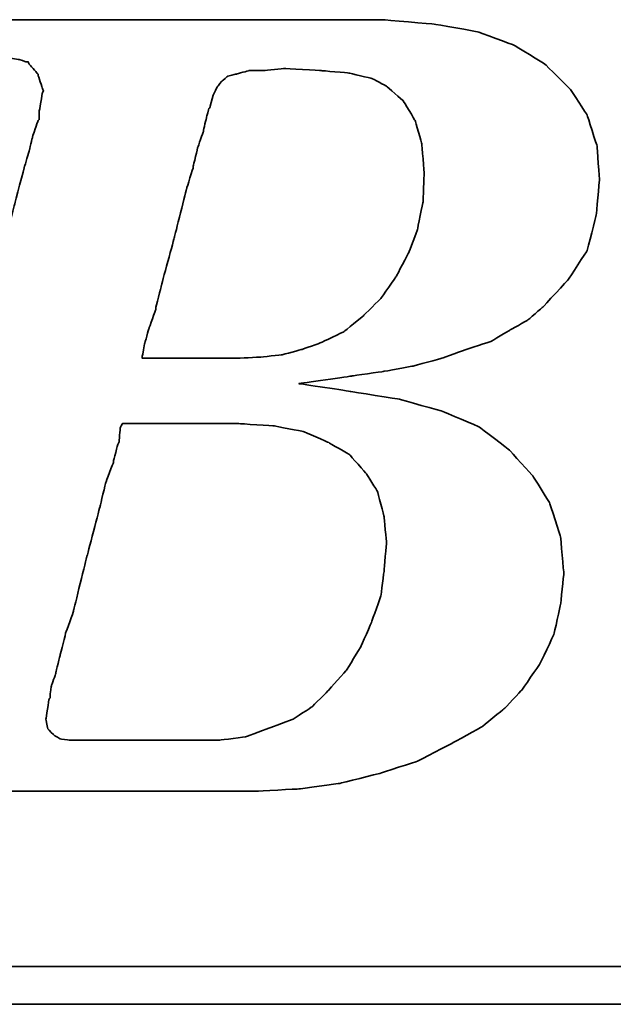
# Model space of a CAD drawing. Header units: millimetres. Extents: x 63 to 550, y -29 to 137.
# Tile 31 of 49: x 413.65 to 416.99, y 19.29 to 24.83. Entities that reach past the tile are written whole.
import ezdxf

# ---------------------------------------------------------------- set-up
doc = ezdxf.new("R2010")
doc.units = ezdxf.units.MM
doc.header["$LTSCALE"] = 0.15
doc.layers.add('DIM', color=4, linetype='CONTINUOUS')
doc.layers.add('layer 1', color=7, linetype='CONTINUOUS')

# ---------------------------------------------------------------- blocks, each defined once
blk = doc.blocks.new('TBI MOTION logo(完整正式版)')
at = {"layer": 'layer 1', "color": 22, "lineweight": 35}
for points, knots in [([(-64.65375, -6.86375), (-64.65375, -6.86375), (-64.84375, -7.29625), (-64.84375, -7.29625), (-64.84375, -7.29625), (-64.84375, -7.29625), (-64.86875, -7.34375), (-64.86875, -7.34375), (-64.86875, -7.34375), (-64.86875, -7.34375), (-64.86875, -7.36875), (-64.86875, -7.36875), (-64.86875, -7.36875), (-64.86875, -7.36875), (-65.15375, -7.65375), (-65.15375, -7.65375), (-65.15375, -7.65375), (-65.15375, -7.65375), (-65.17875, -7.65375), (-65.17875, -7.65375), (-65.17875, -7.65375), (-65.17875, -7.65375), (-65.20375, -7.67875), (-65.20375, -7.67875), (-65.20375, -7.67875), (-65.20375, -7.67875), (-65.58875, -7.87125), (-65.58875, -7.87125), (-65.58875, -7.87125), (-65.58875, -7.87125), (-65.63375, -7.87125), (-65.63375, -7.87125), (-65.63375, -7.87125), (-65.63375, -7.87125), (-65.65875, -7.89375), (-65.65875, -7.89375), (-65.65875, -7.89375), (-65.65875, -7.89375), (-66.09375, -7.94375), (-66.09375, -7.94375), (-66.09375, -7.94375), (-66.09375, -7.94375), (-66.11375, -7.94375), (-66.11375, -7.94375), (-66.11375, -7.94375), (-66.11375, -7.94375), (-66.16375, -7.94375), (-66.16375, -7.94375), (-66.16375, -7.94375), (-66.16375, -7.94375), (-66.30875, -7.94375), (-66.30875, -7.94375), (-66.30875, -7.94375), (-66.30875, -7.94375), (-66.69375, -7.94375), (-66.69375, -7.94375), (-66.69375, -7.94375), (-66.69375, -7.94375), (-67.07375, -7.94375), (-67.07375, -7.94375), (-67.07375, -7.94375), (-67.07375, -7.94375), (-67.12375, -7.94375), (-67.12375, -7.94375), (-67.12375, -7.94375), (-67.12375, -7.94375), (-67.12375, -7.96625), (-67.12375, -7.96625), (-67.12375, -7.96625), (-67.12375, -7.96625), (-67.14875, -7.99125), (-67.14875, -7.99125), (-67.14875, -7.99125), (-67.14875, -7.99125), (-67.24375, -8.34875), (-67.24375, -8.34875), (-67.24375, -8.34875), (-67.24375, -8.34875), (-67.31375, -8.68625), (-67.31375, -8.68625), (-67.31375, -8.68625), (-67.31375, -8.68625), (-67.26875, -8.68625), (-67.26875, -8.68625), (-67.26875, -8.68625), (-67.26875, -8.68625), (-67.07375, -8.68625), (-67.07375, -8.68625), (-67.07375, -8.68625), (-67.07375, -8.68625), (-66.54875, -8.68625), (-66.54875, -8.68625), (-66.54875, -8.68625), (-66.54875, -8.68625), (-65.82625, -8.68625), (-65.82625, -8.68625), (-65.82625, -8.68625), (-65.82625, -8.68625), (-65.01375, -8.68625), (-65.01375, -8.68625), (-65.01375, -8.68625), (-65.01375, -8.68625), (-64.05375, -8.68625), (-64.05375, -8.68625), (-64.05375, -8.68625), (-64.05375, -8.68625), (-62.08375, -8.68625), (-62.08375, -8.68625), (-62.08375, -8.68625), (-62.08375, -8.68625), (-60.06875, -8.68625), (-60.06875, -8.68625), (-60.06875, -8.68625), (-60.06875, -8.68625), (-59.10875, -8.68625), (-59.10875, -8.68625), (-59.10875, -8.68625), (-59.10875, -8.68625), (-58.29375, -8.68625), (-58.29375, -8.68625), (-58.29375, -8.68625), (-58.29375, -8.68625), (-57.57375, -8.68625), (-57.57375, -8.68625), (-57.57375, -8.68625), (-57.57375, -8.68625), (-57.04875, -8.68625), (-57.04875, -8.68625), (-57.04875, -8.68625), (-57.04875, -8.68625), (-56.85375, -8.68625), (-56.85375, -8.68625), (-56.85375, -8.68625), (-56.85375, -8.68625), (-56.70875, -8.68625), (-56.70875, -8.68625), (-56.70875, -8.68625), (-56.70875, -8.68625), (-56.61375, -8.68625), (-56.61375, -8.68625), (-56.61375, -8.68625), (-56.61375, -8.68625), (-56.56875, -8.68625), (-56.56875, -8.68625), (-56.56875, -8.68625), (-56.56875, -8.68625), (-55.65375, -8.63875), (-55.65375, -8.63875), (-55.65375, -8.63875), (-55.65375, -8.63875), (-54.76875, -8.51875), (-54.76875, -8.51875), (-54.76875, -8.51875), (-54.76875, -8.51875), (-53.90375, -8.30375), (-53.90375, -8.30375), (-53.90375, -8.30375), (-53.90375, -8.30375), (-53.08875, -8.03875), (-53.08875, -8.03875), (-53.08875, -8.03875), (-53.08875, -8.03875), (-52.34375, -7.65375), (-52.34375, -7.65375), (-52.34375, -7.65375), (-52.34375, -7.65375), (-51.69875, -7.29625), (-51.69875, -7.29625), (-51.69875, -7.29625), (-51.69875, -7.29625), (-51.21875, -6.91125), (-51.21875, -6.91125), (-51.21875, -6.91125), (-51.21875, -6.91125), (-50.83375, -6.50375), (-50.83375, -6.50375), (-50.83375, -6.50375), (-50.83375, -6.50375), (-50.44875, -5.94875), (-50.44875, -5.94875), (-50.44875, -5.94875), (-50.44875, -5.94875), (-50.13875, -5.30375), (-50.13875, -5.30375), (-50.13875, -5.30375), (-50.13875, -5.30375), (-49.99375, -4.65375), (-49.99375, -4.65375), (-49.99375, -4.65375), (-49.99375, -4.65375), (-49.92375, -3.98375), (-49.92375, -3.98375), (-49.92375, -3.98375), (-49.92375, -3.98375), (-49.99375, -3.19374), (-49.99375, -3.19374), (-49.99375, -3.19374), (-49.99375, -3.19374), (-50.23374, -2.44874), (-50.23374, -2.44874), (-50.23374, -2.44874), (-50.23374, -2.44874), (-50.59375, -1.87374), (-50.59375, -1.87374), (-50.59375, -1.87374), (-50.59375, -1.87374), (-51.09875, -1.31874), (-51.09875, -1.31874), (-51.09875, -1.31874), (-51.09875, -1.31874), (-51.74375, -0.81875), (-51.74375, -0.81875), (-51.74375, -0.81875), (-51.74375, -0.81875), (-52.53875, -0.48125), (-52.53875, -0.48125), (-52.53875, -0.48125), (-52.53875, -0.48125), (-53.47375, -0.21875), (-53.47375, -0.21875), (-53.47375, -0.21875), (-53.47375, -0.21875), (-54.52875, -0.04874), (-54.52875, -0.04874), (-54.52875, -0.04874), (-54.52875, -0.04874), (-55.65375, 0.12125), (-55.65375, 0.12125), (-55.65375, 0.12125), (-55.65375, 0.12125), (-54.50375, 0.28624), (-54.50375, 0.28624), (-54.50375, 0.28624), (-54.50375, 0.28624), (-53.83375, 0.38124), (-53.83375, 0.38124), (-53.83375, 0.38124), (-53.83375, 0.38124), (-53.18375, 0.50125), (-53.18375, 0.50125), (-53.18375, 0.50125), (-53.18375, 0.50125), (-52.55875, 0.66874), (-52.55875, 0.66874), (-52.55875, 0.66874), (-52.55875, 0.66874), (-52.03375, 0.86124), (-52.03375, 0.86124), (-52.03375, 0.86124), (-52.03375, 0.86124), (-51.50374, 1.03124), (-51.50374, 1.03124), (-51.50374, 1.03124), (-51.50374, 1.03124), (-51.09875, 1.27125), (-51.09875, 1.27125), (-51.09875, 1.27125), (-51.09875, 1.27125), (-50.71375, 1.48624), (-50.71375, 1.48624), (-50.71375, 1.48624), (-50.71375, 1.48624), (-50.37625, 1.77625), (-50.37625, 1.77625), (-50.37625, 1.77625), (-50.37625, 1.77625), (-49.82375, 2.37625), (-49.82375, 2.37625), (-49.82375, 2.37625), (-49.82375, 2.37625), (-49.41875, 2.99625), (-49.41875, 2.99625), (-49.41875, 2.99625), (-49.41875, 2.99625), (-49.22375, 3.76625), (-49.22375, 3.76625), (-49.22375, 3.76625), (-49.22375, 3.76625), (-49.15375, 4.50874), (-49.15375, 4.50874), (-49.15375, 4.50874), (-49.15375, 4.50874), (-49.20375, 5.25125), (-49.20375, 5.25125), (-49.20375, 5.25125), (-49.20375, 5.25125), (-49.41875, 5.92625), (-49.41875, 5.92625), (-49.41875, 5.92625), (-49.41875, 5.92625), (-49.77875, 6.47625), (-49.77875, 6.47625), (-49.77875, 6.47625), (-49.77875, 6.47625), (-50.33125, 7.02624), (-50.33125, 7.02624), (-50.33125, 7.02624), (-50.33125, 7.02624), (-51.00125, 7.43625), (-51.00125, 7.43625), (-51.00125, 7.43625), (-51.00125, 7.43625), (-51.79375, 7.72625), (-51.79375, 7.72625), (-51.79375, 7.72625), (-51.79375, 7.72625), (-52.72875, 7.89124), (-52.72875, 7.89124), (-52.72875, 7.89124), (-52.72875, 7.89124), (-53.83375, 7.98625), (-53.83375, 7.98625), (-53.83375, 7.98625), (-53.83375, 7.98625), (-53.92875, 7.98625), (-53.92875, 7.98625), (-53.92875, 7.98625), (-53.92875, 7.98625), (-54.26375, 7.98625), (-54.26375, 7.98625), (-54.26375, 7.98625), (-54.26375, 7.98625), (-54.74375, 7.98625), (-54.74375, 7.98625), (-54.74375, 7.98625), (-54.74375, 7.98625), (-55.36875, 7.98625), (-55.36875, 7.98625), (-55.36875, 7.98625), (-55.36875, 7.98625), (-56.13375, 7.98625), (-56.13375, 7.98625), (-56.13375, 7.98625), (-56.13375, 7.98625), (-56.94875, 7.98625), (-56.94875, 7.98625), (-56.94875, 7.98625), (-56.94875, 7.98625), (-58.77625, 7.98625), (-58.77625, 7.98625), (-58.77625, 7.98625), (-58.77625, 7.98625), (-60.59875, 7.98625), (-60.59875, 7.98625), (-60.59875, 7.98625), (-60.59875, 7.98625), (-61.41375, 7.98625), (-61.41375, 7.98625), (-61.41375, 7.98625), (-61.41375, 7.98625), (-62.17875, 7.98625), (-62.17875, 7.98625), (-62.17875, 7.98625), (-62.17875, 7.98625), (-62.80375, 7.98625), (-62.80375, 7.98625), (-62.80375, 7.98625), (-62.80375, 7.98625), (-63.30625, 7.98625), (-63.30625, 7.98625), (-63.30625, 7.98625), (-63.30625, 7.98625), (-63.57375, 7.98625), (-63.57375, 7.98625), (-63.57375, 7.98625), (-63.57375, 7.98625), (-63.57375, 7.96375), (-63.57375, 7.96375), (-63.57375, 7.96375), (-63.57375, 7.96375), (-63.59875, 7.94125), (-63.59875, 7.94125), (-63.59875, 7.94125), (-63.59875, 7.94125), (-63.69375, 7.55625), (-63.69375, 7.55625), (-63.69375, 7.55625), (-63.69375, 7.55625), (-63.76375, 7.24624), (-63.76375, 7.24624), (-63.76375, 7.24624), (-63.76375, 7.24624), (-63.23875, 7.24624), (-63.23875, 7.24624), (-63.23875, 7.24624), (-63.23875, 7.24624), (-62.75875, 7.24624), (-62.75875, 7.24624), (-62.75875, 7.24624), (-62.75875, 7.24624), (-62.61125, 7.24624), (-62.61125, 7.24624), (-62.61125, 7.24624), (-62.61125, 7.24624), (-62.56625, 7.24624), (-62.56625, 7.24624), (-62.56625, 7.24624), (-62.56625, 7.24624), (-62.22875, 7.24624), (-62.22875, 7.24624), (-62.22875, 7.24624), (-62.22875, 7.24624), (-62.20375, 7.24624), (-62.20375, 7.24624), (-62.20375, 7.24624), (-62.20375, 7.24624), (-62.17875, 7.21875), (-62.17875, 7.21875), (-62.17875, 7.21875), (-62.17875, 7.21875), (-61.96375, 7.17125), (-61.96375, 7.17125), (-61.96375, 7.17125), (-61.96375, 7.17125), (-61.72375, 7.12624), (-61.72375, 7.12624), (-61.72375, 7.12624), (-61.72375, 7.12624), (-61.70375, 7.12624), (-61.70375, 7.12624), (-61.70375, 7.12624), (-61.70375, 7.12624), (-61.55875, 7.07624), (-61.55875, 7.07624), (-61.55875, 7.07624), (-61.55875, 7.07624), (-61.50875, 7.07624), (-61.50875, 7.07624), (-61.50875, 7.07624), (-61.50875, 7.07624), (-61.48375, 7.02624), (-61.48375, 7.02624), (-61.48375, 7.02624), (-61.48375, 7.02624), (-61.31875, 6.83375), (-61.31875, 6.83375), (-61.31875, 6.83375), (-61.31875, 6.83375), (-61.29375, 6.81125), (-61.29375, 6.81125), (-61.29375, 6.81125), (-61.29375, 6.81125), (-61.29375, 6.78625), (-61.29375, 6.78625), (-61.29375, 6.78625), (-61.29375, 6.78625), (-61.19875, 6.50124), (-61.19875, 6.50124), (-61.19875, 6.50124), (-61.19875, 6.50124), (-61.17375, 6.45124), (-61.17375, 6.45124), (-61.17375, 6.45124), (-61.17375, 6.45124), (-61.19875, 6.40625), (-61.19875, 6.40625), (-61.19875, 6.40625), (-61.19875, 6.40625), (-61.26875, 5.99624), (-61.26875, 5.99624), (-61.26875, 5.99624), (-61.26875, 5.99624), (-61.26875, 5.85125), (-61.26875, 5.85125), (-61.26875, 5.85125), (-61.26875, 5.85125), (-61.26875, 5.82625), (-61.26875, 5.82625), (-61.26875, 5.82625), (-61.26875, 5.82625), (-61.29375, 5.80625), (-61.29375, 5.80625), (-61.29375, 5.80625), (-61.29375, 5.80625), (-61.34125, 5.66125), (-61.34125, 5.66125), (-61.34125, 5.66125), (-61.34125, 5.66125), (-61.41375, 5.44625), (-61.41375, 5.44625), (-61.41375, 5.44625), (-61.41375, 5.44625), (-61.48375, 5.15625), (-61.48375, 5.15625), (-61.48375, 5.15625), (-61.48375, 5.15625), (-61.58375, 4.82124), (-61.58375, 4.82124), (-61.58375, 4.82124), (-61.58375, 4.82124), (-61.79875, 4.00375), (-61.79875, 4.00375), (-61.79875, 4.00375), (-61.79875, 4.00375), (-62.05875, 2.99625), (-62.05875, 2.99625), (-62.05875, 2.99625), (-62.05875, 2.99625), (-62.34875, 1.91625), (-62.34875, 1.91625), (-62.34875, 1.91625), (-62.34875, 1.91625), (-62.97375, -0.41124), (-62.97375, -0.41124), (-62.97375, -0.41124), (-62.97375, -0.41124), (-63.59875, -2.75875), (-63.59875, -2.75875), (-63.59875, -2.75875), (-63.59875, -2.75875), (-63.88375, -3.86374), (-63.88375, -3.86374), (-63.88375, -3.86374), (-63.88375, -3.86374), (-64.14875, -4.82374), (-64.14875, -4.82374), (-64.14875, -4.82374), (-64.14875, -4.82374), (-64.36375, -5.64125), (-64.36375, -5.64125), (-64.36375, -5.64125), (-64.36375, -5.64125), (-64.43625, -5.97625), (-64.43625, -5.97625), (-64.43625, -5.97625), (-64.43625, -5.97625), (-64.50875, -6.28625), (-64.50875, -6.28625), (-64.50875, -6.28625), (-64.50875, -6.28625), (-64.50875, -6.30875), (-64.50875, -6.30875), (-64.50875, -6.30875), (-64.50875, -6.30875), (-64.57875, -6.50375), (-64.57875, -6.50375), (-64.57875, -6.50375), (-64.57875, -6.50375), (-64.62875, -6.69625), (-64.62875, -6.69625), (-64.62875, -6.69625), (-64.62875, -6.69625), (-64.62875, -6.76875), (-64.62875, -6.76875), (-64.62875, -6.76875), (-64.62875, -6.76875), (-64.62875, -6.81375), (-64.62875, -6.81375), (-64.62875, -6.81375), (-64.62875, -6.81375), (-64.62875, -6.83875), (-64.62875, -6.83875), (-64.62875, -6.83875), (-64.62875, -6.83875), (-64.65375, -6.86375), (-64.65375, -6.86375)], [0, 0, 0, 0, 0.00719424, 0.00719424, 0.00719424, 0.00719425, 0.01438849, 0.01438849, 0.01438849, 0.0143885, 0.02158273, 0.02158273, 0.02158273, 0.02158274, 0.02877698, 0.02877698, 0.02877698, 0.02877699, 0.03597122, 0.03597122, 0.03597122, 0.03597123, 0.04316547, 0.04316547, 0.04316547, 0.04316548, 0.05035971, 0.05035971, 0.05035971, 0.05035972, 0.05755396, 0.05755396, 0.05755396, 0.05755397, 0.0647482, 0.0647482, 0.0647482, 0.06474821, 0.07194245, 0.07194245, 0.07194245, 0.07194246, 0.07913669, 0.07913669, 0.07913669, 0.0791367, 0.08633094, 0.08633094, 0.08633094, 0.08633095, 0.09352518, 0.09352518, 0.09352518, 0.09352519, 0.10071942, 0.10071942, 0.10071942, 0.10071943, 0.10791367, 0.10791367, 0.10791367, 0.10791368, 0.11510791, 0.11510791, 0.11510791, 0.11510792, 0.12230216, 0.12230216, 0.12230216, 0.12230217, 0.1294964, 0.1294964, 0.1294964, 0.12949641, 0.13669065, 0.13669065, 0.13669065, 0.13669066, 0.14388489, 0.14388489, 0.14388489, 0.1438849, 0.15107914, 0.15107914, 0.15107914, 0.15107915, 0.15827338, 0.15827338, 0.15827338, 0.15827339, 0.16546763, 0.16546763, 0.16546763, 0.16546764, 0.17266187, 0.17266187, 0.17266187, 0.17266188, 0.17985612, 0.17985612, 0.17985612, 0.17985613, 0.18705036, 0.18705036, 0.18705036, 0.18705037, 0.1942446, 0.1942446, 0.1942446, 0.19424461, 0.20143885, 0.20143885, 0.20143885, 0.20143886, 0.20863309, 0.20863309, 0.20863309, 0.2086331, 0.21582734, 0.21582734, 0.21582734, 0.21582735, 0.22302158, 0.22302158, 0.22302158, 0.22302159, 0.23021583, 0.23021583, 0.23021583, 0.23021584, 0.23741007, 0.23741007, 0.23741007, 0.23741008, 0.24460432, 0.24460432, 0.24460432, 0.24460433, 0.25179856, 0.25179856, 0.25179856, 0.25179857, 0.25899281, 0.25899281, 0.25899281, 0.25899282, 0.26618705, 0.26618705, 0.26618705, 0.26618706, 0.27338129, 0.27338129, 0.27338129, 0.2733813, 0.28057554, 0.28057554, 0.28057554, 0.28057555, 0.28776978, 0.28776978, 0.28776978, 0.28776979, 0.29496403, 0.29496403, 0.29496403, 0.29496404, 0.30215827, 0.30215827, 0.30215827, 0.30215828, 0.30935252, 0.30935252, 0.30935252, 0.30935253, 0.31654676, 0.31654676, 0.31654676, 0.31654677, 0.32374101, 0.32374101, 0.32374101, 0.32374102, 0.33093525, 0.33093525, 0.33093525, 0.33093526, 0.3381295, 0.3381295, 0.3381295, 0.33812951, 0.34532374, 0.34532374, 0.34532374, 0.34532375, 0.35251799, 0.35251799, 0.35251799, 0.352518, 0.35971223, 0.35971223, 0.35971223, 0.35971224, 0.36690647, 0.36690647, 0.36690647, 0.36690648, 0.37410072, 0.37410072, 0.37410072, 0.37410073, 0.38129496, 0.38129496, 0.38129496, 0.38129497, 0.38848921, 0.38848921, 0.38848921, 0.38848922, 0.39568345, 0.39568345, 0.39568345, 0.39568346, 0.4028777, 0.4028777, 0.4028777, 0.40287771, 0.41007194, 0.41007194, 0.41007194, 0.41007195, 0.41726619, 0.41726619, 0.41726619, 0.4172662, 0.42446043, 0.42446043, 0.42446043, 0.42446044, 0.43165468, 0.43165468, 0.43165468, 0.43165469, 0.43884892, 0.43884892, 0.43884892, 0.43884893, 0.44604317, 0.44604317, 0.44604317, 0.44604318, 0.45323741, 0.45323741, 0.45323741, 0.45323742, 0.46043165, 0.46043165, 0.46043165, 0.46043166, 0.4676259, 0.4676259, 0.4676259, 0.46762591, 0.47482014, 0.47482014, 0.47482014, 0.47482015, 0.48201439, 0.48201439, 0.48201439, 0.4820144, 0.48920863, 0.48920863, 0.48920863, 0.48920864, 0.49640288, 0.49640288, 0.49640288, 0.49640289, 0.50359712, 0.50359712, 0.50359712, 0.50359713, 0.51079137, 0.51079137, 0.51079137, 0.51079138, 0.51798561, 0.51798561, 0.51798561, 0.51798562, 0.52517986, 0.52517986, 0.52517986, 0.52517987, 0.5323741, 0.5323741, 0.5323741, 0.53237411, 0.53956835, 0.53956835, 0.53956835, 0.53956836, 0.54676259, 0.54676259, 0.54676259, 0.5467626, 0.55395683, 0.55395683, 0.55395683, 0.55395684, 0.56115108, 0.56115108, 0.56115108, 0.56115109, 0.56834532, 0.56834532, 0.56834532, 0.56834533, 0.57553957, 0.57553957, 0.57553957, 0.57553958, 0.58273381, 0.58273381, 0.58273381, 0.58273382, 0.58992806, 0.58992806, 0.58992806, 0.58992807, 0.5971223, 0.5971223, 0.5971223, 0.59712231, 0.60431655, 0.60431655, 0.60431655, 0.60431656, 0.61151079, 0.61151079, 0.61151079, 0.6115108, 0.61870504, 0.61870504, 0.61870504, 0.61870505, 0.62589928, 0.62589928, 0.62589928, 0.62589929, 0.63309353, 0.63309353, 0.63309353, 0.63309354, 0.64028777, 0.64028777, 0.64028777, 0.64028778, 0.64748201, 0.64748201, 0.64748201, 0.64748202, 0.65467626, 0.65467626, 0.65467626, 0.65467627, 0.6618705, 0.6618705, 0.6618705, 0.66187051, 0.66906475, 0.66906475, 0.66906475, 0.66906476, 0.67625899, 0.67625899, 0.67625899, 0.676259, 0.68345324, 0.68345324, 0.68345324, 0.68345325, 0.69064748, 0.69064748, 0.69064748, 0.69064749, 0.69784173, 0.69784173, 0.69784173, 0.69784174, 0.70503597, 0.70503597, 0.70503597, 0.70503598, 0.71223022, 0.71223022, 0.71223022, 0.71223023, 0.71942446, 0.71942446, 0.71942446, 0.71942447, 0.72661871, 0.72661871, 0.72661871, 0.72661872, 0.73381295, 0.73381295, 0.73381295, 0.73381296, 0.74100719, 0.74100719, 0.74100719, 0.7410072, 0.74820144, 0.74820144, 0.74820144, 0.74820145, 0.75539568, 0.75539568, 0.75539568, 0.75539569, 0.76258993, 0.76258993, 0.76258993, 0.76258994, 0.76978417, 0.76978417, 0.76978417, 0.76978418, 0.77697842, 0.77697842, 0.77697842, 0.77697843, 0.78417266, 0.78417266, 0.78417266, 0.78417267, 0.79136691, 0.79136691, 0.79136691, 0.79136692, 0.79856115, 0.79856115, 0.79856115, 0.79856116, 0.8057554, 0.8057554, 0.8057554, 0.80575541, 0.81294964, 0.81294964, 0.81294964, 0.81294965, 0.82014388, 0.82014388, 0.82014388, 0.82014389, 0.82733813, 0.82733813, 0.82733813, 0.82733814, 0.83453237, 0.83453237, 0.83453237, 0.83453238, 0.84172662, 0.84172662, 0.84172662, 0.84172663, 0.84892086, 0.84892086, 0.84892086, 0.84892087, 0.85611511, 0.85611511, 0.85611511, 0.85611512, 0.86330935, 0.86330935, 0.86330935, 0.86330936, 0.8705036, 0.8705036, 0.8705036, 0.87050361, 0.87769784, 0.87769784, 0.87769784, 0.87769785, 0.88489209, 0.88489209, 0.88489209, 0.8848921, 0.89208633, 0.89208633, 0.89208633, 0.89208634, 0.89928058, 0.89928058, 0.89928058, 0.89928059, 0.90647482, 0.90647482, 0.90647482, 0.90647483, 0.91366906, 0.91366906, 0.91366906, 0.91366907, 0.92086331, 0.92086331, 0.92086331, 0.92086332, 0.92805755, 0.92805755, 0.92805755, 0.92805756, 0.9352518, 0.9352518, 0.9352518, 0.93525181, 0.94244604, 0.94244604, 0.94244604, 0.94244605, 0.94964029, 0.94964029, 0.94964029, 0.9496403, 0.95683453, 0.95683453, 0.95683453, 0.95683454, 0.96402878, 0.96402878, 0.96402878, 0.96402879, 0.97122302, 0.97122302, 0.97122302, 0.97122303, 0.97841727, 0.97841727, 0.97841727, 0.97841728, 0.98561151, 0.98561151, 0.98561151, 0.98561152, 0.99280576, 0.99280576, 0.99280576, 0.99280577, 1, 1, 1, 1]), ([(-57.50375, 6.35625), (-57.50375, 6.35625), (-57.57375, 6.11625), (-57.57375, 6.11625), (-57.57375, 6.11625), (-57.57375, 6.11625), (-57.57375, 6.09125), (-57.57375, 6.09125), (-57.57375, 6.09125), (-57.57375, 6.09125), (-57.59875, 6.06625), (-57.59875, 6.06625), (-57.59875, 6.06625), (-57.59875, 6.06625), (-57.64875, 5.87625), (-57.64875, 5.87625), (-57.64875, 5.87625), (-57.64875, 5.87625), (-57.71875, 5.58875), (-57.71875, 5.58875), (-57.71875, 5.58875), (-57.71875, 5.58875), (-57.71875, 5.56625), (-57.71875, 5.56625), (-57.71875, 5.56625), (-57.71875, 5.56625), (-57.83875, 5.23125), (-57.83875, 5.23125), (-57.83875, 5.23125), (-57.83875, 5.23125), (-57.93625, 4.82124), (-57.93625, 4.82124), (-57.93625, 4.82124), (-57.93625, 4.82124), (-57.93625, 4.79624), (-57.93625, 4.79624), (-57.93625, 4.79624), (-57.93625, 4.79624), (-58.07875, 4.34125), (-58.07875, 4.34125), (-58.07875, 4.34125), (-58.07875, 4.34125), (-58.34375, 3.28625), (-58.34375, 3.28625), (-58.34375, 3.28625), (-58.34375, 3.28625), (-58.62875, 2.23124), (-58.62875, 2.23124), (-58.62875, 2.23124), (-58.62875, 2.23124), (-58.74875, 1.75125), (-58.74875, 1.75125), (-58.74875, 1.75125), (-58.74875, 1.75125), (-58.74875, 1.72625), (-58.74875, 1.72625), (-58.74875, 1.72625), (-58.74875, 1.72625), (-58.89375, 1.31625), (-58.89375, 1.31625), (-58.89375, 1.31625), (-58.89375, 1.31625), (-58.98875, 0.98124), (-58.98875, 0.98124), (-58.98875, 0.98124), (-58.98875, 0.98124), (-59.03875, 0.71625), (-59.03875, 0.71625), (-59.03875, 0.71625), (-59.03875, 0.71625), (-59.03875, 0.66874), (-59.03875, 0.66874), (-59.03875, 0.66874), (-59.03875, 0.66874), (-58.91875, 0.66874), (-58.91875, 0.66874), (-58.91875, 0.66874), (-58.91875, 0.66874), (-58.53375, 0.66874), (-58.53375, 0.66874), (-58.53375, 0.66874), (-58.53375, 0.66874), (-58.10375, 0.66874), (-58.10375, 0.66874), (-58.10375, 0.66874), (-58.10375, 0.66874), (-57.66875, 0.66874), (-57.66875, 0.66874), (-57.66875, 0.66874), (-57.66875, 0.66874), (-57.33375, 0.66874), (-57.33375, 0.66874), (-57.33375, 0.66874), (-57.33375, 0.66874), (-57.09375, 0.66874), (-57.09375, 0.66874), (-57.09375, 0.66874), (-57.09375, 0.66874), (-56.99875, 0.66874), (-56.99875, 0.66874), (-56.99875, 0.66874), (-56.99875, 0.66874), (-56.49375, 0.69374), (-56.49375, 0.69374), (-56.49375, 0.69374), (-56.49375, 0.69374), (-56.01375, 0.74374), (-56.01375, 0.74374), (-56.01375, 0.74374), (-56.01375, 0.74374), (-55.58375, 0.86124), (-55.58375, 0.86124), (-55.58375, 0.86124), (-55.58375, 0.86124), (-55.17375, 1.00624), (-55.17375, 1.00624), (-55.17375, 1.00624), (-55.17375, 1.00624), (-54.67375, 1.24625), (-54.67375, 1.24625), (-54.67375, 1.24625), (-54.67375, 1.24625), (-54.26375, 1.58124), (-54.26375, 1.58124), (-54.26375, 1.58124), (-54.26375, 1.58124), (-53.87875, 1.96374), (-53.87875, 1.96374), (-53.87875, 1.96374), (-53.87875, 1.96374), (-53.54375, 2.44625), (-53.54375, 2.44625), (-53.54375, 2.44625), (-53.54375, 2.44625), (-53.27875, 2.95125), (-53.27875, 2.95125), (-53.27875, 2.95125), (-53.27875, 2.95125), (-53.08875, 3.45124), (-53.08875, 3.45124), (-53.08875, 3.45124), (-53.08875, 3.45124), (-52.96875, 4.05124), (-52.96875, 4.05124), (-52.96875, 4.05124), (-52.96875, 4.05124), (-52.94375, 4.65125), (-52.94375, 4.65125), (-52.94375, 4.65125), (-52.94375, 4.65125), (-52.99375, 5.30125), (-52.99375, 5.30125), (-52.99375, 5.30125), (-52.99375, 5.30125), (-53.13875, 5.80625), (-53.13875, 5.80625), (-53.13875, 5.80625), (-53.13875, 5.80625), (-53.39875, 6.23625), (-53.39875, 6.23625), (-53.39875, 6.23625), (-53.39875, 6.23625), (-53.75875, 6.54875), (-53.75875, 6.54875), (-53.75875, 6.54875), (-53.75875, 6.54875), (-54.07375, 6.71625), (-54.07375, 6.71625), (-54.07375, 6.71625), (-54.07375, 6.71625), (-54.57375, 6.83375), (-54.57375, 6.83375), (-54.57375, 6.83375), (-54.57375, 6.83375), (-55.17375, 6.88625), (-55.17375, 6.88625), (-55.17375, 6.88625), (-55.17375, 6.88625), (-55.96875, 6.93125), (-55.96875, 6.93125), (-55.96875, 6.93125), (-55.96875, 6.93125), (-56.39875, 6.88625), (-56.39875, 6.88625), (-56.39875, 6.88625), (-56.39875, 6.88625), (-56.42125, 6.88625), (-56.42125, 6.88625), (-56.42125, 6.88625), (-56.42125, 6.88625), (-56.73375, 6.88625), (-56.73375, 6.88625), (-56.73375, 6.88625), (-56.73375, 6.88625), (-56.99875, 6.81125), (-56.99875, 6.81125), (-56.99875, 6.81125), (-56.99875, 6.81125), (-57.02375, 6.81125), (-57.02375, 6.81125), (-57.02375, 6.81125), (-57.02375, 6.81125), (-57.18875, 6.76625), (-57.18875, 6.76625), (-57.18875, 6.76625), (-57.18875, 6.76625), (-57.30875, 6.66625), (-57.30875, 6.66625), (-57.30875, 6.66625), (-57.30875, 6.66625), (-57.40875, 6.54875), (-57.40875, 6.54875), (-57.40875, 6.54875), (-57.40875, 6.54875), (-57.50375, 6.35625), (-57.50375, 6.35625)], [0, 0, 0, 0, 0.01851852, 0.01851852, 0.01851852, 0.01851853, 0.03703704, 0.03703704, 0.03703704, 0.03703705, 0.05555556, 0.05555556, 0.05555556, 0.05555557, 0.07407407, 0.07407407, 0.07407407, 0.07407408, 0.09259259, 0.09259259, 0.09259259, 0.0925926, 0.11111111, 0.11111111, 0.11111111, 0.11111112, 0.12962963, 0.12962963, 0.12962963, 0.12962964, 0.14814815, 0.14814815, 0.14814815, 0.14814816, 0.16666667, 0.16666667, 0.16666667, 0.16666668, 0.18518519, 0.18518519, 0.18518519, 0.1851852, 0.2037037, 0.2037037, 0.2037037, 0.20370371, 0.22222222, 0.22222222, 0.22222222, 0.22222223, 0.24074074, 0.24074074, 0.24074074, 0.24074075, 0.25925926, 0.25925926, 0.25925926, 0.25925927, 0.27777778, 0.27777778, 0.27777778, 0.27777779, 0.2962963, 0.2962963, 0.2962963, 0.29629631, 0.31481481, 0.31481481, 0.31481481, 0.31481482, 0.33333333, 0.33333333, 0.33333333, 0.33333334, 0.35185185, 0.35185185, 0.35185185, 0.35185186, 0.37037037, 0.37037037, 0.37037037, 0.37037038, 0.38888889, 0.38888889, 0.38888889, 0.3888889, 0.40740741, 0.40740741, 0.40740741, 0.40740742, 0.42592593, 0.42592593, 0.42592593, 0.42592594, 0.44444444, 0.44444444, 0.44444444, 0.44444445, 0.46296296, 0.46296296, 0.46296296, 0.46296297, 0.48148148, 0.48148148, 0.48148148, 0.48148149, 0.5, 0.5, 0.5, 0.50000001, 0.51851852, 0.51851852, 0.51851852, 0.51851853, 0.53703704, 0.53703704, 0.53703704, 0.53703705, 0.55555556, 0.55555556, 0.55555556, 0.55555557, 0.57407407, 0.57407407, 0.57407407, 0.57407408, 0.59259259, 0.59259259, 0.59259259, 0.5925926, 0.61111111, 0.61111111, 0.61111111, 0.61111112, 0.62962963, 0.62962963, 0.62962963, 0.62962964, 0.64814815, 0.64814815, 0.64814815, 0.64814816, 0.66666667, 0.66666667, 0.66666667, 0.66666668, 0.68518519, 0.68518519, 0.68518519, 0.6851852, 0.7037037, 0.7037037, 0.7037037, 0.70370371, 0.72222222, 0.72222222, 0.72222222, 0.72222223, 0.74074074, 0.74074074, 0.74074074, 0.74074075, 0.75925926, 0.75925926, 0.75925926, 0.75925927, 0.77777778, 0.77777778, 0.77777778, 0.77777779, 0.7962963, 0.7962963, 0.7962963, 0.79629631, 0.81481481, 0.81481481, 0.81481481, 0.81481482, 0.83333333, 0.83333333, 0.83333333, 0.83333334, 0.85185185, 0.85185185, 0.85185185, 0.85185186, 0.87037037, 0.87037037, 0.87037037, 0.87037038, 0.88888889, 0.88888889, 0.88888889, 0.8888889, 0.90740741, 0.90740741, 0.90740741, 0.90740742, 0.92592593, 0.92592593, 0.92592593, 0.92592594, 0.94444444, 0.94444444, 0.94444444, 0.94444445, 0.96296296, 0.96296296, 0.96296296, 0.96296297, 0.98148148, 0.98148148, 0.98148148, 0.98148149, 1, 1, 1, 1]), ([(-61.03125, -6.57375), (-61.03125, -6.57375), (-61.03125, -6.67125), (-61.03125, -6.67125), (-61.03125, -6.67125), (-61.03125, -6.67125), (-61.05375, -6.69625), (-61.05375, -6.69625), (-61.05375, -6.69625), (-61.05375, -6.69625), (-61.12375, -7.12875), (-61.12375, -7.12875), (-61.12375, -7.12875), (-61.12375, -7.12875), (-61.07875, -7.34375), (-61.07875, -7.34375), (-61.07875, -7.34375), (-61.07875, -7.34375), (-60.93375, -7.48875), (-60.93375, -7.48875), (-60.93375, -7.48875), (-60.93375, -7.48875), (-60.81375, -7.55625), (-60.81375, -7.55625), (-60.81375, -7.55625), (-60.81375, -7.55625), (-60.62375, -7.58375), (-60.62375, -7.58375), (-60.62375, -7.58375), (-60.62375, -7.58375), (-60.30875, -7.58375), (-60.30875, -7.58375), (-60.30875, -7.58375), (-60.30875, -7.58375), (-59.97375, -7.58375), (-59.97375, -7.58375), (-59.97375, -7.58375), (-59.97375, -7.58375), (-59.87875, -7.58375), (-59.87875, -7.58375), (-59.87875, -7.58375), (-59.87875, -7.58375), (-59.63625, -7.58375), (-59.63625, -7.58375), (-59.63625, -7.58375), (-59.63625, -7.58375), (-58.96875, -7.58375), (-58.96875, -7.58375), (-58.96875, -7.58375), (-58.96875, -7.58375), (-58.29375, -7.58375), (-58.29375, -7.58375), (-58.29375, -7.58375), (-58.29375, -7.58375), (-58.05375, -7.58375), (-58.05375, -7.58375), (-58.05375, -7.58375), (-58.05375, -7.58375), (-57.98375, -7.58375), (-57.98375, -7.58375), (-57.98375, -7.58375), (-57.98375, -7.58375), (-57.35875, -7.58375), (-57.35875, -7.58375), (-57.35875, -7.58375), (-57.35875, -7.58375), (-56.78375, -7.50875), (-56.78375, -7.50875), (-56.78375, -7.50875), (-56.78375, -7.50875), (-56.27875, -7.31875), (-56.27875, -7.31875), (-56.27875, -7.31875), (-56.27875, -7.31875), (-55.77375, -7.12875), (-55.77375, -7.12875), (-55.77375, -7.12875), (-55.77375, -7.12875), (-55.36875, -6.86375), (-55.36875, -6.86375), (-55.36875, -6.86375), (-55.36875, -6.86375), (-55.00875, -6.50375), (-55.00875, -6.50375), (-55.00875, -6.50375), (-55.00875, -6.50375), (-54.62375, -6.06875), (-54.62375, -6.06875), (-54.62375, -6.06875), (-54.62375, -6.06875), (-54.31375, -5.56875), (-54.31375, -5.56875), (-54.31375, -5.56875), (-54.31375, -5.56875), (-54.07375, -5.01625), (-54.07375, -5.01625), (-54.07375, -5.01625), (-54.07375, -5.01625), (-53.87875, -4.46374), (-53.87875, -4.46374), (-53.87875, -4.46374), (-53.87875, -4.46374), (-53.80875, -3.91375), (-53.80875, -3.91375), (-53.80875, -3.91375), (-53.80875, -3.91375), (-53.75875, -3.31375), (-53.75875, -3.31375), (-53.75875, -3.31375), (-53.75875, -3.31375), (-53.80875, -2.75875), (-53.80875, -2.75875), (-53.80875, -2.75875), (-53.80875, -2.75875), (-53.95375, -2.20875), (-53.95375, -2.20875), (-53.95375, -2.20875), (-53.95375, -2.20875), (-54.19375, -1.82625), (-54.19375, -1.82625), (-54.19375, -1.82625), (-54.19375, -1.82625), (-54.55375, -1.41875), (-54.55375, -1.41875), (-54.55375, -1.41875), (-54.55375, -1.41875), (-55.00875, -1.15125), (-55.00875, -1.15125), (-55.00875, -1.15125), (-55.00875, -1.15125), (-55.56125, -0.91375), (-55.56125, -0.91375), (-55.56125, -0.91375), (-55.56125, -0.91375), (-56.18125, -0.79375), (-56.18125, -0.79375), (-56.18125, -0.79375), (-56.18125, -0.79375), (-56.94875, -0.74374), (-56.94875, -0.74374), (-56.94875, -0.74374), (-56.94875, -0.74374), (-56.99875, -0.74374), (-56.99875, -0.74374), (-56.99875, -0.74374), (-56.99875, -0.74374), (-57.09375, -0.74374), (-57.09375, -0.74374), (-57.09375, -0.74374), (-57.09375, -0.74374), (-57.38375, -0.74374), (-57.38375, -0.74374), (-57.38375, -0.74374), (-57.38375, -0.74374), (-57.76875, -0.74374), (-57.76875, -0.74374), (-57.76875, -0.74374), (-57.76875, -0.74374), (-58.24625, -0.74374), (-58.24625, -0.74374), (-58.24625, -0.74374), (-58.24625, -0.74374), (-58.72875, -0.74374), (-58.72875, -0.74374), (-58.72875, -0.74374), (-58.72875, -0.74374), (-59.20875, -0.74374), (-59.20875, -0.74374), (-59.20875, -0.74374), (-59.20875, -0.74374), (-59.46875, -0.74374), (-59.46875, -0.74374), (-59.46875, -0.74374), (-59.46875, -0.74374), (-59.51625, -0.83875), (-59.51625, -0.83875), (-59.51625, -0.83875), (-59.51625, -0.83875), (-59.54375, -1.15125), (-59.54375, -1.15125), (-59.54375, -1.15125), (-59.54375, -1.15125), (-59.56375, -1.17874), (-59.56375, -1.17874), (-59.56375, -1.17874), (-59.56375, -1.17874), (-59.66375, -1.55875), (-59.66375, -1.55875), (-59.66375, -1.55875), (-59.66375, -1.55875), (-59.66375, -1.58375), (-59.66375, -1.58375), (-59.66375, -1.58375), (-59.66375, -1.58375), (-59.82875, -2.01874), (-59.82875, -2.01874), (-59.82875, -2.01874), (-59.82875, -2.01874), (-59.94875, -2.52125), (-59.94875, -2.52125), (-59.94875, -2.52125), (-59.94875, -2.52125), (-60.23875, -3.62375), (-60.23875, -3.62375), (-60.23875, -3.62375), (-60.23875, -3.62375), (-60.52375, -4.77624), (-60.52375, -4.77624), (-60.52375, -4.77624), (-60.52375, -4.77624), (-60.52375, -4.79874), (-60.52375, -4.79874), (-60.52375, -4.79874), (-60.52375, -4.79874), (-60.69125, -5.25375), (-60.69125, -5.25375), (-60.69125, -5.25375), (-60.69125, -5.25375), (-60.81375, -5.73625), (-60.81375, -5.73625), (-60.81375, -5.73625), (-60.81375, -5.73625), (-60.90875, -6.11875), (-60.90875, -6.11875), (-60.90875, -6.11875), (-60.90875, -6.11875), (-60.90875, -6.14375), (-60.90875, -6.14375), (-60.90875, -6.14375), (-60.90875, -6.14375), (-61.00375, -6.40875), (-61.00375, -6.40875), (-61.00375, -6.40875), (-61.00375, -6.40875), (-61.03125, -6.57375), (-61.03125, -6.57375)], [0, 0, 0, 0, 0.01694915, 0.01694915, 0.01694915, 0.01694916, 0.03389831, 0.03389831, 0.03389831, 0.03389832, 0.05084746, 0.05084746, 0.05084746, 0.05084747, 0.06779661, 0.06779661, 0.06779661, 0.06779662, 0.08474576, 0.08474576, 0.08474576, 0.08474577, 0.10169492, 0.10169492, 0.10169492, 0.10169493, 0.11864407, 0.11864407, 0.11864407, 0.11864408, 0.13559322, 0.13559322, 0.13559322, 0.13559323, 0.15254237, 0.15254237, 0.15254237, 0.15254238, 0.16949153, 0.16949153, 0.16949153, 0.16949154, 0.18644068, 0.18644068, 0.18644068, 0.18644069, 0.20338983, 0.20338983, 0.20338983, 0.20338984, 0.22033898, 0.22033898, 0.22033898, 0.22033899, 0.23728814, 0.23728814, 0.23728814, 0.23728815, 0.25423729, 0.25423729, 0.25423729, 0.2542373, 0.27118644, 0.27118644, 0.27118644, 0.27118645, 0.28813559, 0.28813559, 0.28813559, 0.2881356, 0.30508475, 0.30508475, 0.30508475, 0.30508476, 0.3220339, 0.3220339, 0.3220339, 0.32203391, 0.33898305, 0.33898305, 0.33898305, 0.33898306, 0.3559322, 0.3559322, 0.3559322, 0.35593221, 0.37288136, 0.37288136, 0.37288136, 0.37288137, 0.38983051, 0.38983051, 0.38983051, 0.38983052, 0.40677966, 0.40677966, 0.40677966, 0.40677967, 0.42372881, 0.42372881, 0.42372881, 0.42372882, 0.44067797, 0.44067797, 0.44067797, 0.44067798, 0.45762712, 0.45762712, 0.45762712, 0.45762713, 0.47457627, 0.47457627, 0.47457627, 0.47457628, 0.49152542, 0.49152542, 0.49152542, 0.49152543, 0.50847458, 0.50847458, 0.50847458, 0.50847459, 0.52542373, 0.52542373, 0.52542373, 0.52542374, 0.54237288, 0.54237288, 0.54237288, 0.54237289, 0.55932203, 0.55932203, 0.55932203, 0.55932204, 0.57627119, 0.57627119, 0.57627119, 0.5762712, 0.59322034, 0.59322034, 0.59322034, 0.59322035, 0.61016949, 0.61016949, 0.61016949, 0.6101695, 0.62711864, 0.62711864, 0.62711864, 0.62711865, 0.6440678, 0.6440678, 0.6440678, 0.64406781, 0.66101695, 0.66101695, 0.66101695, 0.66101696, 0.6779661, 0.6779661, 0.6779661, 0.67796611, 0.69491525, 0.69491525, 0.69491525, 0.69491526, 0.71186441, 0.71186441, 0.71186441, 0.71186442, 0.72881356, 0.72881356, 0.72881356, 0.72881357, 0.74576271, 0.74576271, 0.74576271, 0.74576272, 0.76271186, 0.76271186, 0.76271186, 0.76271187, 0.77966102, 0.77966102, 0.77966102, 0.77966103, 0.79661017, 0.79661017, 0.79661017, 0.79661018, 0.81355932, 0.81355932, 0.81355932, 0.81355933, 0.83050847, 0.83050847, 0.83050847, 0.83050848, 0.84745763, 0.84745763, 0.84745763, 0.84745764, 0.86440678, 0.86440678, 0.86440678, 0.86440679, 0.88135593, 0.88135593, 0.88135593, 0.88135594, 0.89830508, 0.89830508, 0.89830508, 0.89830509, 0.91525424, 0.91525424, 0.91525424, 0.91525425, 0.93220339, 0.93220339, 0.93220339, 0.9322034, 0.94915254, 0.94915254, 0.94915254, 0.94915255, 0.96610169, 0.96610169, 0.96610169, 0.9661017, 0.98305085, 0.98305085, 0.98305085, 0.98305086, 1, 1, 1, 1]), ([(75.90875, -9.47875), (75.90875, -9.47875), (75.90875, -12.28625), (75.90875, -12.28625), (75.90875, -12.28625), (75.90875, -12.28625), (75.90875, -12.47875), (75.90875, -12.47875), (75.90875, -12.47875), (75.90875, -12.47875), (75.71625, -12.47875), (75.71625, -12.47875), (75.71625, -12.47875), (75.71625, -12.47875), (-88.32875, -12.47875), (-88.32875, -12.47875), (-88.32875, -12.47875), (-88.32875, -12.47875), (-88.32875, -13.29375), (-88.32875, -13.29375), (-88.32875, -13.29375), (-88.32875, -13.29375), (82.89125, -13.29375), (82.89125, -13.29375), (82.89125, -13.29375), (82.89125, -13.29375), (75.90875, -9.47875), (75.90875, -9.47875)], [0, 0, 0, 0, 0.14285714, 0.14285714, 0.14285714, 0.14285715, 0.28571429, 0.28571429, 0.28571429, 0.2857143, 0.42857143, 0.42857143, 0.42857143, 0.42857144, 0.57142857, 0.57142857, 0.57142857, 0.57142858, 0.71428571, 0.71428571, 0.71428571, 0.71428572, 0.85714286, 0.85714286, 0.85714286, 0.85714287, 1, 1, 1, 1])]:
    blk.add_open_spline(points, degree=3, knots=knots, dxfattribs=at)

msp = doc.modelspace()

# ---------------------------------------------------------------- block references
at = {"layer": 'DIM', "color": 0, "xscale": 0.2606204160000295, "yscale": 0.2606204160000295, "zscale": 0.2606204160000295}
msp.add_blockref('TBI MOTION logo(完整正式版)', (429.7238, 22.7508), dxfattribs=at)

doc.saveas('drawing.dxf')
